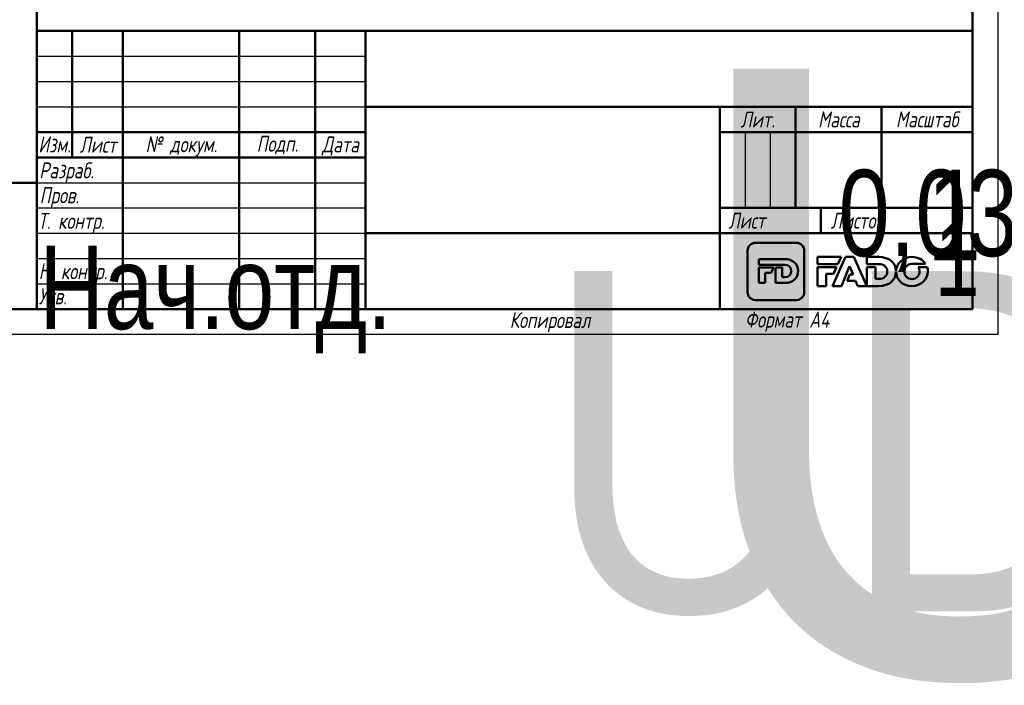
# Model space of a CAD drawing. Header units: millimetres. Extents: x -134 to 755, y -69 to 356.
# Tile 2 of 18: x 17 to 211, y -69 to 62. Entities that reach past the tile are written whole.
import ezdxf
from ezdxf.enums import TextEntityAlignment as Align

# ---------------------------------------------------------------- set-up
doc = ezdxf.new("R2018")
doc.units = ezdxf.units.MM
for name, color, linetype, lineweight in [('Заголовок (ГОСТ)', 7, 'Continuous', 50), ('Кромка (ГОСТ)', 7, 'Continuous', 50), ('Обозначение (ГОСТ)', 7, 'Continuous', 25), ('Эскизная геометрия (ГОСТ)', 7, 'Continuous', 50)]:
    doc.layers.add(name, color=color, linetype=linetype, lineweight=lineweight)
doc.styles.get("Standard").update_dxf_attribs({"font": 'GOST Common Italic.ttf'})
doc.styles.add('Альтернативный текст (ГОСТ)', font='txt', dxfattribs={"width": 0.8})

# ---------------------------------------------------------------- blocks, each defined once
blk = doc.blocks.new('ГОСТ - Доп. графы 1')
at = {"layer": 'Эскизная геометрия (ГОСТ)'}
for p, q in [((-12, 0), (-12, 145)), ((-12, 145), (0, 145)), ((-7, 145), (-7, 0)), ((-12, 110), (-7, 110)), ((-7, 110), (0, 110)), ((-12, 85), (-7, 85)), ((-7, 85), (0, 85)), ((-12, 60), (-7, 60)), ((-7, 60), (0, 60)), ((-12, 25), (-7, 25)), ((-7, 25), (0, 25)), ((0, 0), (-12, 0))]:
    blk.add_line(p, q, dxfattribs=at)
at = {"layer": 'Обозначение (ГОСТ)', "char_height": 3.17, "attachment_point": 5, "rotation": 90, "style": 'Альтернативный текст (ГОСТ)'}
for s, insert, width in [('\\fGOST Common|b0|i1;\\H3.1700;Подп. и дата', (-9.37, 127.41), 34.7679), ('\\fGOST Common|b0|i1;\\H3.1700;Инв. № дубл.', (-8.95, 97.55), 24.8438), ('\\fGOST Common|b0|i1;\\H3.1700;Взам. инв. №', (-9.58, 72.53), 24.8669), ('\\fGOST Common|b0|i1;\\H3.1700;Подп. и дата', (-9.5, 42.47), 35.1486), ('\\fGOST Common|b0|i1;\\H3.1700;Инв. № подл.', (-9.5, 12.41), 24.9618)]:
    blk.add_mtext(s, dxfattribs=dict(at, insert=insert, width=width))
at = {"layer": 'Обозначение (ГОСТ)', "lineweight": 30, "width": 0.8, "flags": 17}
for tag, p in [('Подп._и_дата_2', (-3.53, 127.51)), ('Инв._номер_дубликата', (-3.41, 97.47)), ('Взамен_инв._номера', (-3.46, 72.53)), ('Подп._и_дата_1', (-3.42, 42.35)), ('ИНВЕНТАРНЫЙ_НОМЕР', (-3.33, 12.68))]:
    blk.add_attdef(tag, text='', height=3.17, rotation=90, dxfattribs=at).set_placement(p, align=Align.MIDDLE_CENTER)
blk = doc.blocks.new('Основные надписи ГОСТ - Форма 1')
at = {"layer": 'Заголовок (ГОСТ)'}
for p, q in [((0, 55), (185, 55)), ((0, 0), (0, 55)), ((0, 0), (0, 55)), ((7, 55), (7, 30)), ((17, 55), (17, 0)), ((40, 55), (40, 0)), ((55, 55), (55, 0)), ((65, 55), (65, 0)), ((185, 0), (185, 55)), ((65, 40), (185, 40)), ((135, 40), (135, 0)), ((150, 40), (150, 20)), ((167, 40), (167, 20)), ((0, 35), (65, 35)), ((135, 35), (185, 35)), ((0, 30), (65, 30)), ((135, 20), (185, 20)), ((155, 20), (155, 15)), ((65, 15), (185, 15)), ((185, 0), (0, 0))]:
    blk.add_line(p, q, dxfattribs=at)
at = {"layer": 'Заголовок (ГОСТ)', "linetype": 'Continuous', "lineweight": 25}
for p, q in [((0, 50), (65, 50)), ((0, 45), (65, 45)), ((0, 40), (65, 40)), ((140, 35), (140, 20)), ((145, 35), (145, 20)), ((0, 25), (65, 25)), ((0, 20), (65, 20)), ((0, 15), (65, 15)), ((0, 10), (65, 10)), ((0, 5), (65, 5))]:
    blk.add_line(p, q, dxfattribs=at)
at = {"layer": 'Заголовок (ГОСТ)', "char_height": 3.17, "style": 'Альтернативный текст (ГОСТ)'}
for s, insert, width, attachment_point in [('\\fGOST Common|b0|i1;\\H3.1700;Лит.', (142.52, 37.49), 14.9766, 5), ('\\fGOST Common|b0|i1;\\H3.1700;Масса', (158.55, 37.51), 16.9878, 5), ('\\fGOST Common|b0|i1;\\H3.1700;Масштаб', (176.02, 37.53), 17.8316, 5), ('\\fGOST Common|b0|i1;\\H3.1700;Изм.', (3.5, 32.56), 6.9635, 5), ('\\fGOST Common|b0|i1;\\H3.1700;Лист', (12.1, 32.5), 10.0029, 5), ('\\A0;\\fGOST Common|b0|i1;\\H3.1700;№ докум.', (28.58, 32.16), 22.9069, 5), ('\\fGOST Common|b0|i1;\\H3.1700;Подп.', (47.56, 32.45), 14.879, 5), ('\\fGOST Common|b0|i1;\\H3.1700;Дата', (60.02, 32.24), 9.9614, 5), ('\\fGOST Common|b0|i1;\\H3.1700;Разраб.', (0.47, 27), 16.9971, 4), ('\\fGOST Common|b0|i1;\\H3.1700;Пров.', (0.56, 22.08), 17.0192, 4), ('\\A0;\\fGOST Common|b0|i1;\\H3.1700;Т. контр.', (0.23, 17.01), 16.9554, 4), ('\\fGOST Common|b0|i1;\\H3.1700;Лист', (140.37, 17.5), 10.5071, 5), ('\\A1;', (150.6, 17.54), 8.8313, 5), ('\\fGOST Common|b0|i1;\\H3.1700;Листов', (162.21, 17.5), 14.3668, 5), ('\\fGOST Common|b0|i1;\\H3.1700;Н. контр.', (0.36, 7.05), 16.9999, 4), ('\\fGOST Common|b0|i1;\\H3.1700;Утв.', (0.34, 2.52), 17.0083, 4), ('\\fGOST Common|b0|i1;\\H3.1700;Копировал', (93.48, -0.59), 19.7871, 1)]:
    blk.add_mtext(s, dxfattribs=dict(at, insert=insert, width=width, attachment_point=attachment_point))
at = {"layer": 'Заголовок (ГОСТ)', "lineweight": 30, "flags": 104}
for tag, height, width, p in [('Изм1', 2.89, 0.7, (3.51, 52.52)), ('Лист1', 2.89, 0.7, (12.03, 52.52)), ('Докум1', 2.89, 0.7, (28.54, 52.48)), ('Изм2', 2.89, 0.7, (3.5, 47.52)), ('Лист2', 2.89, 0.7, (12.01, 47.5)), ('Докум2', 2.89, 0.7, (28.53, 47.5)), ('Изм3', 2.89, 0.7, (3.5, 42.5)), ('Лист3', 2.89, 0.7, (12.01, 42.51)), ('Докум3', 2.89, 0.7, (28.51, 42.48)), ('Изм4', 2.89, 0.7, (3.51, 37.5)), ('Лист4', 2.89, 0.7, (12, 37.53)), ('Докум4', 2.89, 0.7, (28.51, 37.52)), ('НАИМЕНОВАНИЕ', 5, 0.8, (100.03, 29.98)), ('Литера', 3.5, 0.8, (137.52, 27.25)), ('Литера2', 3.5, 0.8, (142.51, 27.22)), ('Литера3', 3.5, 0.8, (147.52, 27.21)), ('Масса', 3.5, 0.8, (158.47, 27.53)), ('Масштаб', 3.5, 0.8, (176, 27.6)), ('Тип_документа', 3.17, 0.8, (100.08, 17.56)), ('Листов', 3.17, 0.8, (177.46, 17.58)), ('Материал_Класс', 3.5, 0.9, (100, 7.5))]:
    blk.add_attdef(tag, text='', height=height, dxfattribs=dict(at, width=width)).set_placement(p, align=Align.MIDDLE_CENTER)
for tag, height, width, p in [('Подп1', 2.89, 0.7, (40.01, 52.51)), ('Дата1', 2, 0.7, (55.01, 52.51)), ('Подп2', 2.89, 0.7, (40.01, 47.5)), ('Дата2', 2, 0.7, (55.01, 47.49)), ('Подп3', 2.89, 0.7, (40.01, 42.51)), ('Дата3', 2, 0.7, (55.02, 42.52)), ('Подп4', 2.89, 0.7, (40.01, 37.51)), ('Дата4', 2, 0.7, (55.02, 37.51)), ('АВТОР', 3.17, 0.8, (17.41, 27.49)), ('Разработал_Подп.', 2.89, 0.7, (40.05, 27.51)), ('ДАТА_СОЗДАНИЯ', 2, 0.7, (55.01, 27.51)), ('ПРОВЕРИЛ', 3.17, 0.8, (17.41, 22.53)), ('Проверил_Подп.', 2.89, 0.7, (40.05, 22.52)), ('ДАТА_ПРОВЕРКИ', 2, 0.7, (55.02, 22.51)), ('ТЕХНОЛОГ', 3.17, 0.8, (17.33, 17.54)), ('Технолог_Подп.', 2.89, 0.7, (40.05, 17.51)), ('Технолог_Дата', 2, 0.7, (55.01, 17.5)), ('НАЧ._ОТДЕЛА', 3.17, 0.8, (17.46, 12.45)), ('Руководитель_Подп.', 2.89, 0.7, (40.01, 12.5)), ('Должность_руководителя', 3.17, 0.8, (0.52, 12.51)), ('Руководитель_Дата', 2, 0.7, (55.01, 12.51)), ('НОРМОКОНТРОЛЬ', 3.17, 0.8, (17.37, 7.48)), ('Нормоконтроль_Подп.', 2.89, 0.7, (40.05, 7.52)), ('ДАТА_НОРМОКОНТРОЛЯ', 2, 0.7, (55.02, 7.51)), ('УТВЕРДИЛ', 3.17, 0.8, (17.4, 2.51)), ('Утвердил_Подп.', 2.89, 0.7, (40.05, 2.51)), ('ДАТА_УТВЕРЖДЕНИЯ', 2, 0.7, (55.01, 2.5))]:
    blk.add_attdef(tag, text='', height=height, dxfattribs=dict(at, width=width)).set_placement(p, align=Align.MIDDLE_LEFT)
for tag, height, p in [('ОБОЗНАЧЕНИЕ', 5, (125.33, 47.56)), ('ОРГАНИЗАЦИЯ', 3.5, (160.02, 7.6))]:
    blk.add_attdef(tag, text='', height=height, dxfattribs=at).set_placement(p, align=Align.MIDDLE_CENTER)
at = {"layer": 'Заголовок (ГОСТ)', "lineweight": 30, "width": 0.9, "flags": 104}
for tag, p in [('Материал_Наим.', (133.71, 9.75)), ('Материал_ГОСТ', (134.04, 4.06))]:
    blk.add_attdef(tag, text='', height=3.5, dxfattribs=at).set_placement(p, align=Align.MIDDLE_RIGHT)
blk = doc.blocks.new('Рамки ГОСТ_ граница 297x210')
at = {"layer": 'Кромка (ГОСТ)', "lineweight": 25}
for p, q in [((210, 297), (210, 0)), ((210, 0), (0, 0))]:
    blk.add_line(p, q, dxfattribs=at)
at = {"layer": 'Кромка (ГОСТ)'}
for p, q in [((20, 292), (20, 5)), ((205, 5), (205, 292)), ((20, 5), (205, 5))]:
    blk.add_line(p, q, dxfattribs=at)
at = {"layer": 'Кромка (ГОСТ)', "insert": (160, 4.5), "char_height": 3.17, "attachment_point": 1, "style": 'Альтернативный текст (ГОСТ)'}
blk.add_mtext('\\A1;\\fGOST Common|b0|i1;\\H3.1700;Формат A4', dxfattribs=at)

msp = doc.modelspace()

# ---------------------------------------------------------------- linework, layer by layer
at = {"layer": 'Эскизная геометрия (ГОСТ)', "linetype": 'Continuous'}
for p, q in [((170.1623, 18.1075), (162.0631, 18.1075)), ((160.5048, 16.5351), (160.5048, 8.3644)), ((171.7217, 8.3644), (171.7217, 16.5351)), ((162.71, 14.89), (162.71, 13.7414)), ((167.836, 14.89), (162.71, 14.89)), ((162.71, 13.7414), (167.8556, 13.7414)), ((162.71, 13.204), (162.71, 10.1607)), ((165.6224, 13.204), (162.71, 13.204)), ((164.0092, 12.1762), (165.1863, 12.1762)), ((164.0092, 10.1607), (164.0092, 12.1762)), ((165.1863, 12.1762), (165.6224, 13.204)), ((166.0267, 13.204), (166.0267, 10.1607)), ((167.3263, 13.204), (166.0267, 13.204)), ((167.3263, 11.3226), (167.3263, 13.204)), ((162.71, 10.1607), (164.0092, 10.1607)), ((166.0267, 10.1607), (167.8086, 10.1607)), ((167.8556, 11.3226), (167.3263, 11.3226)), ((162.0631, 6.7926), (170.1623, 6.7926))]:
    msp.add_line(p, q, dxfattribs=at)
at = {"layer": 'Эскизная геометрия (ГОСТ)'}
for p, q in [((174.3413, 15.304), (174.3413, 13.9093)), ((178.9974, 15.304), (174.3413, 15.304)), ((174.3413, 13.9093), (178.3745, 13.9093)), ((179.8816, 15.3457), (177.2993, 9.5647)), ((178.3745, 13.9093), (178.9974, 15.304)), ((181.5021, 15.3457), (179.8816, 15.3457)), ((184.0854, 9.5647), (181.5021, 15.3457)), ((184.0854, 15.3032), (184.0854, 13.9093)), ((186.4255, 15.3032), (184.0854, 15.3032)), ((184.0854, 13.9093), (186.4519, 13.9093)), ((192.9889, 13.9223), (195.7076, 13.9223)), ((174.3413, 13.2899), (174.3413, 9.5641)), ((178.0976, 13.2899), (174.3413, 13.2899)), ((176.0221, 9.5641), (176.0221, 11.9786)), ((176.0221, 11.9786), (177.5117, 11.9786)), ((177.5117, 11.9786), (178.0976, 13.2899)), ((179.0663, 9.5647), (180.6801, 13.4588)), ((180.6986, 11.8269), (180.1915, 10.5893)), ((180.6801, 13.4588), (181.3552, 11.8269)), ((181.3552, 11.8269), (180.6986, 11.8269)), ((184.0854, 13.2899), (184.0854, 9.5656)), ((185.7662, 13.2899), (184.0854, 13.2899)), ((185.7662, 10.9753), (185.7662, 13.2899)), ((189.8467, 12.3498), (189.8493, 12.3498)), ((189.8506, 12.5431), (189.847, 12.5431)), ((196.0081, 13.2853), (194.2268, 13.2853)), ((180.1915, 10.5893), (181.8408, 10.5893)), ((181.8408, 10.5893), (182.2823, 9.5647)), ((186.4519, 10.9753), (185.7662, 10.9753)), ((174.3413, 9.5641), (176.0221, 9.5641)), ((177.2993, 9.5647), (179.0663, 9.5647)), ((182.2823, 9.5647), (184.0854, 9.5647)), ((184.0854, 9.5656), (186.3907, 9.5656))]:
    msp.add_line(p, q, dxfattribs=at)
at = {"layer": 'Эскизная геометрия (ГОСТ)', "linetype": 'Continuous'}
for points in [[(162.0631, 18.1075), (161.2036, 18.1075), (160.5048, 17.4027), (160.5048, 16.5351)], [(171.7217, 16.5351), (171.7217, 17.4027), (171.0231, 18.1075), (170.1623, 18.1075)], [(170.4812, 12.5393), (170.4812, 13.9172), (169.5102, 14.89), (167.836, 14.89)], [(167.8556, 13.7414), (168.6325, 13.7414), (169.1485, 13.2892), (169.1485, 12.5318)], [(167.8086, 10.1607), (169.4962, 10.1607), (170.4812, 11.1746), (170.4812, 12.5393)], [(169.1485, 12.5318), (169.1485, 11.7565), (168.6325, 11.3226), (167.8556, 11.3226)], [(160.5048, 8.3644), (160.5048, 7.4964), (161.2036, 6.7926), (162.0631, 6.7926)], [(170.1623, 6.7926), (171.0231, 6.7926), (171.7217, 7.4964), (171.7217, 8.3644)]]:
    msp.add_open_spline(points, degree=3, dxfattribs=at)
at = {"layer": 'Эскизная геометрия (ГОСТ)'}
for points in [[(189.847, 12.5431), (189.801, 14.1673), (188.5519, 15.3032), (186.4255, 15.3032)], [(186.4519, 13.9093), (187.4557, 13.9093), (188.1244, 13.3609), (188.1244, 12.4431)], [(193.0033, 15.304), (191.2445, 15.304), (189.9138, 14.0788), (189.8506, 12.5431)], [(191.5106, 12.4286), (191.5106, 13.2429), (192.1026, 13.9223), (192.9889, 13.9223)], [(195.7076, 13.9223), (195.1742, 14.7543), (194.1901, 15.304), (193.0033, 15.304)], [(186.3907, 9.5656), (188.5305, 9.5656), (189.7963, 10.7453), (189.8467, 12.3498)], [(188.1244, 12.4431), (188.1244, 11.5001), (187.4557, 10.9753), (186.4519, 10.9753)], [(189.8493, 12.3498), (189.8924, 10.7841), (191.2142, 9.5545), (192.9889, 9.5545)], [(193.0033, 10.9369), (192.1196, 10.9369), (191.5106, 11.6308), (191.5106, 12.4286)], [(192.9889, 9.5545), (194.791, 9.5545), (196.1437, 10.842), (196.1437, 12.4286)], [(194.4899, 12.4286), (194.4899, 11.6156), (193.8978, 10.9369), (193.0033, 10.9369)], [(194.2268, 13.2853), (194.3959, 13.0402), (194.4899, 12.7421), (194.4899, 12.4286)], [(196.1437, 12.4286), (196.1437, 12.7283), (196.0967, 13.0154), (196.0081, 13.2853)]]:
    msp.add_open_spline(points, degree=3, dxfattribs=at)

# ---------------------------------------------------------------- block references
for name, p in [('Рамки ГОСТ_ граница 297x210', (0, 0)), ('ГОСТ - Доп. графы 1', (20, 5))]:
    msp.add_blockref(name, p)
ref = msp.add_blockref('Основные надписи ГОСТ - Форма 1', (20, 5))
lines = msp.add_mtext('\\W0.8000;Нач.отд.', dxfattribs={"layer": 'Заголовок (ГОСТ)', "insert": (20.5216, 17.5142), "char_height": 16.475961, "attachment_point": 1})
ref.add_attrib('Должность_руководителя', '', (20.5216, 17.5142), dxfattribs={"flags": 104}).embed_mtext(lines)
lines = msp.add_mtext('\\W0.8000;', dxfattribs={"layer": 'Заголовок (ГОСТ)', "insert": (37.4114, 32.4883), "char_height": 22.59262, "attachment_point": 1})
ref.add_attrib('АВТОР', '', (37.4114, 32.4883), dxfattribs={"flags": 104}).embed_mtext(lines)
lines = msp.add_mtext('\\W0.8000;', dxfattribs={"layer": 'Заголовок (ГОСТ)', "insert": (37.4083, 27.5258), "char_height": 22.55166, "attachment_point": 1})
ref.add_attrib('ПРОВЕРИЛ', '', (37.4083, 27.5258), dxfattribs={"flags": 104}).embed_mtext(lines)
lines = msp.add_mtext('\\W0.8000;', dxfattribs={"layer": 'Заголовок (ГОСТ)', "insert": (37.3337, 22.5428), "char_height": 22.67099, "attachment_point": 1})
ref.add_attrib('ТЕХНОЛОГ', '', (37.3337, 22.5428), dxfattribs={"flags": 104}).embed_mtext(lines)
lines = msp.add_mtext('\\W0.8000;', dxfattribs={"layer": 'Заголовок (ГОСТ)', "insert": (37.4616, 17.4456), "char_height": 22.55501, "attachment_point": 1})
ref.add_attrib('НАЧ._ОТДЕЛА', '', (37.4616, 17.4456), dxfattribs={"flags": 104}).embed_mtext(lines)
lines = msp.add_mtext('\\W0.8000;', dxfattribs={"layer": 'Заголовок (ГОСТ)', "insert": (37.3745, 12.4807), "char_height": 22.66902, "attachment_point": 1})
ref.add_attrib('НОРМОКОНТРОЛЬ', '', (37.3745, 12.4807), dxfattribs={"flags": 104}).embed_mtext(lines)
lines = msp.add_mtext('\\W0.8000;', dxfattribs={"layer": 'Заголовок (ГОСТ)', "insert": (37.4006, 7.5066), "char_height": 22.61295, "attachment_point": 1})
ref.add_attrib('УТВЕРДИЛ', '', (37.4006, 7.5066), dxfattribs={"flags": 104}).embed_mtext(lines)
lines = msp.add_mtext('UD10 ', dxfattribs={"layer": 'Заголовок (ГОСТ)', "insert": (145.3255, 52.5589), "char_height": 119.84296, "attachment_point": 1})
ref.add_attrib('ОБОЗНАЧЕНИЕ', '', (145.3255, 52.5589), dxfattribs={"flags": 104}).embed_mtext(lines)
lines = msp.add_mtext('\\W0.8000;', dxfattribs={"layer": 'Заголовок (ГОСТ)', "insert": (120.0309, 34.9751), "char_height": 69.60928, "attachment_point": 1})
ref.add_attrib('НАИМЕНОВАНИЕ', '', (120.0309, 34.9751), dxfattribs={"flags": 104}).embed_mtext(lines)
lines = msp.add_mtext('\\W0.8000;', dxfattribs={"layer": 'Заголовок (ГОСТ)', "insert": (120.078, 22.5583), "char_height": 69.70335, "attachment_point": 1})
ref.add_attrib('Тип_документа', '', (120.078, 22.5583), dxfattribs={"flags": 104}).embed_mtext(lines)
lines = msp.add_mtext('\\W0.9000;UD10 18.03.2020', dxfattribs={"layer": 'Заголовок (ГОСТ)', "insert": (120, 12.5), "char_height": 67.257617, "attachment_point": 1})
ref.add_attrib('Материал_Класс', '', (120, 12.5), dxfattribs={"flags": 104}).embed_mtext(lines)
lines = msp.add_mtext('\\W0.9000;', dxfattribs={"layer": 'Заголовок (ГОСТ)', "insert": (153.7068, 14.7507), "char_height": 66.97542, "attachment_point": 1})
ref.add_attrib('Материал_Наим.', '', (153.7068, 14.7507), dxfattribs={"flags": 104}).embed_mtext(lines)
lines = msp.add_mtext('\\W0.9000;', dxfattribs={"layer": 'Заголовок (ГОСТ)', "insert": (154.0404, 9.0569), "char_height": 66.7532, "attachment_point": 1})
ref.add_attrib('Материал_ГОСТ', '', (154.0404, 9.0569), dxfattribs={"flags": 104}).embed_mtext(lines)
lines = msp.add_mtext('\\W0.8000;', dxfattribs={"layer": 'Заголовок (ГОСТ)', "insert": (157.5203, 32.2514), "char_height": 5.02883, "attachment_point": 1})
ref.add_attrib('Литера', '', (157.5203, 32.2514), dxfattribs={"flags": 104}).embed_mtext(lines)
lines = msp.add_mtext('\\W0.8000;', dxfattribs={"layer": 'Заголовок (ГОСТ)', "insert": (162.5118, 32.2215), "char_height": 5.02883, "attachment_point": 1})
ref.add_attrib('Литера2', '', (162.5118, 32.2215), dxfattribs={"flags": 104}).embed_mtext(lines)
lines = msp.add_mtext('\\W0.8000;', dxfattribs={"layer": 'Заголовок (ГОСТ)', "insert": (167.5181, 32.2112), "char_height": 5.01699, "attachment_point": 1})
ref.add_attrib('Литера3', '', (167.5181, 32.2112), dxfattribs={"flags": 104}).embed_mtext(lines)
lines = msp.add_mtext('\\W0.8000;0,037', dxfattribs={"layer": 'Заголовок (ГОСТ)', "insert": (178.4686, 32.5335), "char_height": 17.043546, "attachment_point": 1})
ref.add_attrib('Масса', '', (178.4686, 32.5335), dxfattribs={"flags": 104}).embed_mtext(lines)
lines = msp.add_mtext('\\W0.8000;1 : 1', dxfattribs={"layer": 'Заголовок (ГОСТ)', "insert": (195.9966, 32.6031), "char_height": 17.947557, "attachment_point": 1})
ref.add_attrib('Масштаб', '', (195.9966, 32.6031), dxfattribs={"flags": 104}).embed_mtext(lines)
lines = msp.add_mtext('\\W0.8000;1', dxfattribs={"layer": 'Заголовок (ГОСТ)', "insert": (197.459, 22.5789), "char_height": 14.96532, "attachment_point": 1})
ref.add_attrib('Листов', '', (197.459, 22.5789), dxfattribs={"flags": 104}).embed_mtext(lines)
lines = msp.add_mtext('\\W0.7000;', dxfattribs={"layer": 'Заголовок (ГОСТ)', "insert": (75.0121, 57.5134), "char_height": 9.98446, "attachment_point": 1})
ref.add_attrib('Дата1', '', (75.0121, 57.5134), dxfattribs={"flags": 104}).embed_mtext(lines)
lines = msp.add_mtext('\\W0.7000;', dxfattribs={"layer": 'Заголовок (ГОСТ)', "insert": (75.0121, 52.4908), "char_height": 9.98446, "attachment_point": 1})
ref.add_attrib('Дата2', '', (75.0121, 52.4908), dxfattribs={"flags": 104}).embed_mtext(lines)
lines = msp.add_mtext('\\W0.7000;', dxfattribs={"layer": 'Заголовок (ГОСТ)', "insert": (75.0232, 47.521), "char_height": 9.97116, "attachment_point": 1})
ref.add_attrib('Дата3', '', (75.0232, 47.521), dxfattribs={"flags": 104}).embed_mtext(lines)
lines = msp.add_mtext('\\W0.7000;', dxfattribs={"layer": 'Заголовок (ГОСТ)', "insert": (75.0232, 42.5092), "char_height": 9.98863, "attachment_point": 1})
ref.add_attrib('Дата4', '', (75.0232, 42.5092), dxfattribs={"flags": 104}).embed_mtext(lines)
lines = msp.add_mtext('\\W0.7000;', dxfattribs={"layer": 'Заголовок (ГОСТ)', "insert": (75.0086, 32.5112), "char_height": 9.98041, "attachment_point": 1})
ref.add_attrib('ДАТА_СОЗДАНИЯ', '', (75.0086, 32.5112), dxfattribs={"flags": 104}).embed_mtext(lines)
lines = msp.add_mtext('\\W0.7000;', dxfattribs={"layer": 'Заголовок (ГОСТ)', "insert": (75.022, 27.5095), "char_height": 9.95769, "attachment_point": 1})
ref.add_attrib('ДАТА_ПРОВЕРКИ', '', (75.022, 27.5095), dxfattribs={"flags": 104}).embed_mtext(lines)
lines = msp.add_mtext('\\W0.7000;', dxfattribs={"layer": 'Заголовок (ГОСТ)', "insert": (75.0148, 22.5028), "char_height": 9.98633, "attachment_point": 1})
ref.add_attrib('Технолог_Дата', '', (75.0148, 22.5028), dxfattribs={"flags": 104}).embed_mtext(lines)
lines = msp.add_mtext('\\W0.7000;', dxfattribs={"layer": 'Заголовок (ГОСТ)', "insert": (75.0101, 17.5095), "char_height": 9.99024, "attachment_point": 1})
ref.add_attrib('Руководитель_Дата', '', (75.0101, 17.5095), dxfattribs={"flags": 104}).embed_mtext(lines)
lines = msp.add_mtext('\\W0.7000;', dxfattribs={"layer": 'Заголовок (ГОСТ)', "insert": (75.0237, 12.5112), "char_height": 9.98246, "attachment_point": 1})
ref.add_attrib('ДАТА_НОРМОКОНТРОЛЯ', '', (75.0237, 12.5112), dxfattribs={"flags": 104}).embed_mtext(lines)
lines = msp.add_mtext('\\W0.7000;', dxfattribs={"layer": 'Заголовок (ГОСТ)', "insert": (75.0093, 7.4985), "char_height": 9.9968, "attachment_point": 1})
ref.add_attrib('ДАТА_УТВЕРЖДЕНИЯ', '', (75.0093, 7.4985), dxfattribs={"flags": 104}).embed_mtext(lines)
lines = msp.add_mtext('\\W0.7000;', dxfattribs={"layer": 'Заголовок (ГОСТ)', "insert": (60.0143, 57.5125), "char_height": 14.91999, "attachment_point": 1})
ref.add_attrib('Подп1', '', (60.0143, 57.5125), dxfattribs={"flags": 104}).embed_mtext(lines)
lines = msp.add_mtext('\\W0.7000;', dxfattribs={"layer": 'Заголовок (ГОСТ)', "insert": (60.0143, 52.5027), "char_height": 14.98562, "attachment_point": 1})
ref.add_attrib('Подп2', '', (60.0143, 52.5027), dxfattribs={"flags": 104}).embed_mtext(lines)
lines = msp.add_mtext('\\W0.7000;', dxfattribs={"layer": 'Заголовок (ГОСТ)', "insert": (60.0143, 47.5148), "char_height": 14.98562, "attachment_point": 1})
ref.add_attrib('Подп3', '', (60.0143, 47.5148), dxfattribs={"flags": 104}).embed_mtext(lines)
lines = msp.add_mtext('\\W0.7000;', dxfattribs={"layer": 'Заголовок (ГОСТ)', "insert": (60.0144, 42.5058), "char_height": 14.96586, "attachment_point": 1})
ref.add_attrib('Подп4', '', (60.0144, 42.5058), dxfattribs={"flags": 104}).embed_mtext(lines)
lines = msp.add_mtext('\\W0.7000;', dxfattribs={"layer": 'Заголовок (ГОСТ)', "insert": (60.045, 32.5144), "char_height": 14.95963, "attachment_point": 1})
ref.add_attrib('Разработал_Подп.', '', (60.045, 32.5144), dxfattribs={"flags": 104}).embed_mtext(lines)
lines = msp.add_mtext('\\W0.7000;', dxfattribs={"layer": 'Заголовок (ГОСТ)', "insert": (60.045, 27.5245), "char_height": 14.93971, "attachment_point": 1})
ref.add_attrib('Проверил_Подп.', '', (60.045, 27.5245), dxfattribs={"flags": 104}).embed_mtext(lines)
lines = msp.add_mtext('\\W0.7000;', dxfattribs={"layer": 'Заголовок (ГОСТ)', "insert": (60.045, 22.5148), "char_height": 14.93971, "attachment_point": 1})
ref.add_attrib('Технолог_Подп.', '', (60.045, 22.5148), dxfattribs={"flags": 104}).embed_mtext(lines)
lines = msp.add_mtext('\\W0.7000;', dxfattribs={"layer": 'Заголовок (ГОСТ)', "insert": (60.0052, 17.505), "char_height": 14.97955, "attachment_point": 1})
ref.add_attrib('Руководитель_Подп.', '', (60.0052, 17.505), dxfattribs={"flags": 104}).embed_mtext(lines)
lines = msp.add_mtext('\\W0.7000;', dxfattribs={"layer": 'Заголовок (ГОСТ)', "insert": (60.045, 12.5151), "char_height": 14.93971, "attachment_point": 1})
ref.add_attrib('Нормоконтроль_Подп.', '', (60.045, 12.5151), dxfattribs={"flags": 104}).embed_mtext(lines)
lines = msp.add_mtext('\\W0.7000;', dxfattribs={"layer": 'Заголовок (ГОСТ)', "insert": (60.045, 7.5053), "char_height": 14.95963, "attachment_point": 1})
ref.add_attrib('Утвердил_Подп.', '', (60.045, 7.5053), dxfattribs={"flags": 104}).embed_mtext(lines)
lines = msp.add_mtext('\\W0.7000;', dxfattribs={"layer": 'Заголовок (ГОСТ)', "insert": (48.5417, 57.4833), "char_height": 22.94698, "attachment_point": 1})
ref.add_attrib('Докум1', '', (48.5417, 57.4833), dxfattribs={"flags": 104}).embed_mtext(lines)
lines = msp.add_mtext('\\W0.7000;', dxfattribs={"layer": 'Заголовок (ГОСТ)', "insert": (48.526, 52.4968), "char_height": 22.97824, "attachment_point": 1})
ref.add_attrib('Докум2', '', (48.526, 52.4968), dxfattribs={"flags": 104}).embed_mtext(lines)
lines = msp.add_mtext('\\W0.7000;', dxfattribs={"layer": 'Заголовок (ГОСТ)', "insert": (48.5104, 47.4791), "char_height": 22.94698, "attachment_point": 1})
ref.add_attrib('Докум3', '', (48.5104, 47.4791), dxfattribs={"flags": 104}).embed_mtext(lines)
lines = msp.add_mtext('\\W0.7000;', dxfattribs={"layer": 'Заголовок (ГОСТ)', "insert": (48.5148, 42.5199), "char_height": 22.97406, "attachment_point": 1})
ref.add_attrib('Докум4', '', (48.5148, 42.5199), dxfattribs={"flags": 104}).embed_mtext(lines)
lines = msp.add_mtext('\\W0.7000;', dxfattribs={"layer": 'Заголовок (ГОСТ)', "insert": (32.0309, 57.5161), "char_height": 9.99314, "attachment_point": 1})
ref.add_attrib('Лист1', '', (32.0309, 57.5161), dxfattribs={"flags": 104}).embed_mtext(lines)
lines = msp.add_mtext('\\W0.7000;', dxfattribs={"layer": 'Заголовок (ГОСТ)', "insert": (32.012, 52.5044), "char_height": 9.97806, "attachment_point": 1})
ref.add_attrib('Лист2', '', (32.012, 52.5044), dxfattribs={"flags": 104}).embed_mtext(lines)
lines = msp.add_mtext('\\W0.7000;', dxfattribs={"layer": 'Заголовок (ГОСТ)', "insert": (32.012, 47.5076), "char_height": 9.97806, "attachment_point": 1})
ref.add_attrib('Лист3', '', (32.012, 47.5076), dxfattribs={"flags": 104}).embed_mtext(lines)
lines = msp.add_mtext('\\W0.7000;', dxfattribs={"layer": 'Заголовок (ГОСТ)', "insert": (32.0042, 42.5264), "char_height": 9.99358, "attachment_point": 1})
ref.add_attrib('Лист4', '', (32.0042, 42.5264), dxfattribs={"flags": 104}).embed_mtext(lines)
lines = msp.add_mtext('\\W0.7000;', dxfattribs={"layer": 'Заголовок (ГОСТ)', "insert": (23.5126, 57.5165), "char_height": 7.004, "attachment_point": 1})
ref.add_attrib('Изм1', '', (23.5126, 57.5165), dxfattribs={"flags": 104}).embed_mtext(lines)
lines = msp.add_mtext('\\W0.7000;', dxfattribs={"layer": 'Заголовок (ГОСТ)', "insert": (23.5044, 52.5206), "char_height": 6.98767, "attachment_point": 1})
ref.add_attrib('Изм2', '', (23.5044, 52.5206), dxfattribs={"flags": 104}).embed_mtext(lines)
lines = msp.add_mtext('\\W0.7000;', dxfattribs={"layer": 'Заголовок (ГОСТ)', "insert": (23.5044, 47.5003), "char_height": 7.02032, "attachment_point": 1})
ref.add_attrib('Изм3', '', (23.5044, 47.5003), dxfattribs={"flags": 104}).embed_mtext(lines)
lines = msp.add_mtext('\\W0.7000;', dxfattribs={"layer": 'Заголовок (ГОСТ)', "insert": (23.5126, 42.5044), "char_height": 7.004, "attachment_point": 1})
ref.add_attrib('Изм4', '', (23.5126, 42.5044), dxfattribs={"flags": 104}).embed_mtext(lines)

doc.saveas('drawing.dxf')
